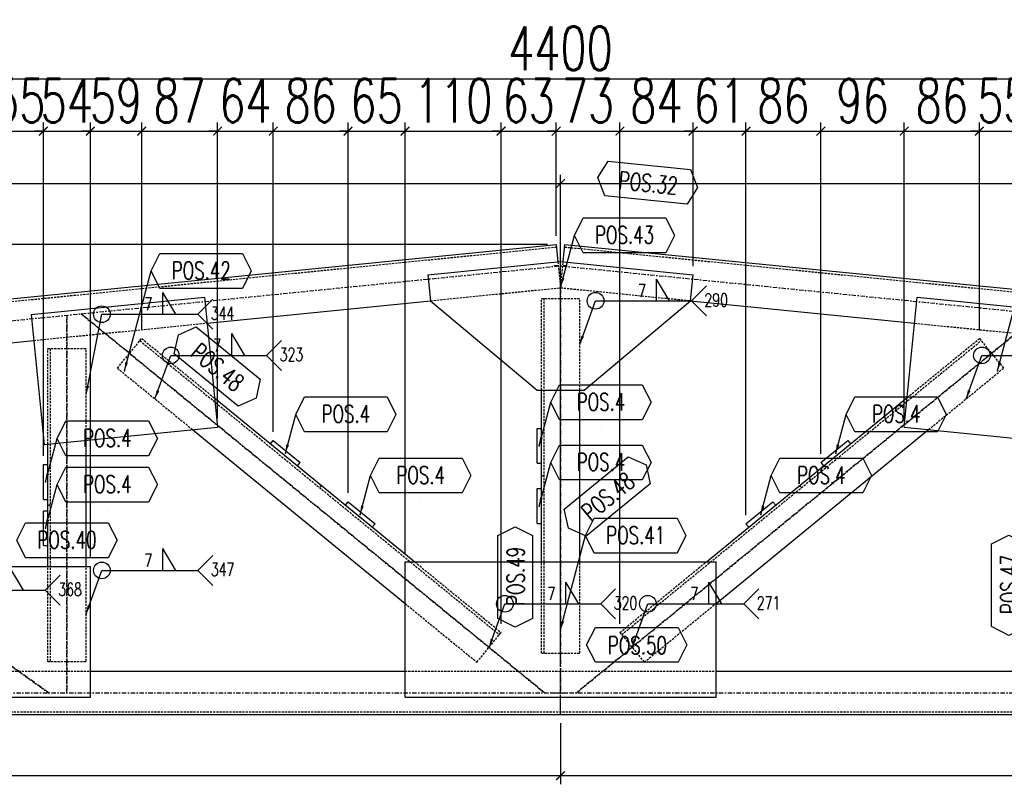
# Model space of a CAD drawing. Header units: feet. Extents: x -13577 to 173285, y -65833 to 34873.
# Tile 70 of 127: x 75746 to 76877, y -59777 to -58900. Entities that reach past the tile are written whole.
import ezdxf
from ezdxf.enums import TextEntityAlignment as Align

# ---------------------------------------------------------------- set-up
doc = ezdxf.new("R2010")
doc.units = ezdxf.units.FT
doc.header["$LTSCALE"] = 10
doc.header["$MEASUREMENT"] = 0
doc.linetypes.add('DASHDOT', pattern=[1, 0.5, -0.25, 0, -0.25])
doc.linetypes.add('HIDDEN', pattern=[0.375, 0.25, -0.125])
doc.layers.get('0').update_dxf_attribs({"linetype": 'CONTINUOUS'})
doc.layers.get('Defpoints').update_dxf_attribs({"linetype": 'CONTINUOUS'})
for name, color, linetype in [('A', 2, 'DASHDOT'), ('FORIR', 4, 'CONTINUOUS'), ('G', 3, 'CONTINUOUS'), ('POS_BOX', 6, 'CONTINUOUS'), ('POS_DES', 2, 'CONTINUOUS'), ('POS_MAT', 2, 'CONTINUOUS'), ('POS_NOT', 2, 'CONTINUOUS'), ('TR', 6, 'HIDDEN'), ('TXT1', 7, 'CONTINUOUS')]:
    doc.layers.add(name, color=color, linetype=linetype)
doc.styles.add('1', font='romans.shx', dxfattribs={"width": 0.7, "height": 50})
doc.styles.add('POS', font='ROMANS', dxfattribs={"width": 0.7})
doc.dimstyles.get("Standard").update_dxf_attribs({"dimtxt": 50, "dimasz": 1, "dimexe": 1, "dimexo": 1, "dimgap": 1, "dimtad": 1, "dimdec": 0, "dimdsep": 46, "dimtxsty": '1', "dimblk": 'ARCHTICK', "dimcen": 3, "dimclrd": 1, "dimclre": 1, "dimclrt": 3, "dimadec": 0, "dimazin": 0, "dimtfac": 1, "dimtdec": 0, "dimtix": 1, "dimtmove": 0, "dimatfit": 3, "dimfxl": 0, "dimtolj": 1, "dimarcsym": 0})

# ---------------------------------------------------------------- blocks, each defined once
blk = doc.blocks.new('3D2D_INFOWELD')
blk.add_point((0, 0))
at = {"layer": 'FORIR', "flags": 1}
blk.add_attdef('DATA', (7.6, -4.3), '', height=5.26, dxfattribs=at)
blk = doc.blocks.new('ALLAROUND')
blk.add_circle((0, 0), 0.956)
blk = doc.blocks.new('LINE_UNI_S_D')
blk.add_line((0, 0), (11, 0))
blk = doc.blocks.new('W01_UP_SIMPLE')
for q in [(8.46, 0), (6.96, 0)]:
    blk.add_line((6.96, 2.5), q)
at = {"style": '1', "width": 0.7}
blk.add_attdef('VAL2', text='', height=1.5, dxfattribs=at).set_placement((7, 3), align=Align.CENTER)
blk.add_attdef('VAL3', (9.47, 3), '', height=1.5, dxfattribs=at)
blk.add_attdef('VAL1', text='', height=1.5, dxfattribs=at).set_placement((5.78, 0.41), align=Align.RIGHT)
blk = doc.blocks.new('NOTE_S')
for q in [(12.72, 1.72), (12.72, -1.72)]:
    blk.add_line((11, 0), q)
at = {"style": '1', "width": 0.7}
for tag in ['VAL9', 'VAL10']:
    blk.add_attdef(tag, (12.5, -0.65), '', height=1.5, dxfattribs=at)
blk = doc.blocks.new('_ArchTick')
at = {"color": 0, "linetype": 'ByBlock', "const_width": 0.15}
blk.add_lwpolyline([(-0.5, -0.5), (0.5, 0.5)], dxfattribs=at)
blk = doc.blocks.new('P8_PRO')
at = {"layer": 'POS_BOX'}
blk.add_lwpolyline([(11.5, 0), (10.5, -2), (1, -2), (0, 0), (1, 2), (10.5, 2)], close=True, dxfattribs=at)
at = {"style": 'POS', "width": 0.7}
blk.add_attdef('POS_PEZ', text='', height=2, dxfattribs=at).set_placement((5.83, -1.05), align=Align.CENTER)
at = {"style": 'POS', "width": 0.7, "flags": 1}
for tag, p in [('QTA_PEZ', (1, -3.45)), ('MAR_PEZ', (1, -2.92)), ('SUN_LIS', (1, -4.58)), ('PUN_LIS', (1, -4.05)), ('COD_PEZ', (1, -5.68)), ('MCL_PEZ', (1, -5.14)), ('DIM_PRO', (1, -6.27))]:
    blk.add_attdef(tag, p, '', height=0.35, dxfattribs=at)
at = {"layer": 'POS_DES', "style": 'POS', "width": 0.7, "flags": 1}
for tag, p in [('NOM_PRO', (2.84, -2.9)), ('LUN_PRO', (2.82, -4.54))]:
    blk.add_attdef(tag, p, '', height=0.35, dxfattribs=at)
at = {"layer": 'POS_MAT', "style": 'POS', "width": 0.7, "flags": 1}
blk.add_attdef('MAT_PRO', (2.83, -3.44), '', height=0.35, dxfattribs=at)
at = {"layer": 'POS_NOT', "style": 'POS', "width": 0.7, "flags": 1}
blk.add_attdef('NOT_PEZ', (2.82, -4.01), '', height=0.35, dxfattribs=at)
blk = doc.blocks.new('P8_LAM')
blk.add_line((5.75, -3.08), (5.75, -3.08))
at = {"layer": 'POS_BOX'}
blk.add_lwpolyline([(11.5, 0), (10.5, -2), (1, -2), (0, 0), (1, 2), (10.5, 2)], close=True, dxfattribs=at)
at = {"style": 'POS', "width": 0.7}
blk.add_attdef('POS_PEZ', text='', height=2, dxfattribs=at).set_placement((5.75, -0.95), align=Align.CENTER)
at = {"style": 'POS', "width": 0.7, "flags": 1}
for tag, p in [('QTA_PEZ', (1, -3.69)), ('MAR_PEZ', (1, -3.15)), ('SUN_LIS', (1, -4.84)), ('PUN_LIS', (1, -4.3)), ('COD_PEZ', (1, -5.95)), ('MCL_PEZ', (1, -5.41)), ('DIM_PRO', (1, -6.59))]:
    blk.add_attdef(tag, p, '', height=0.35, dxfattribs=at)
at = {"layer": 'POS_DES', "style": 'POS', "width": 0.7, "flags": 1}
for tag, p in [('SPE_PRO', (3.38, -4.66)), ('LAR_PRO', (3.4, -4.12)), ('LUN_PRO', (3.37, -5.17))]:
    blk.add_attdef(tag, p, '', height=0.35, dxfattribs=at)
at = {"layer": 'POS_MAT', "style": 'POS', "width": 0.7, "flags": 1}
blk.add_attdef('MAT_PRO', text='', height=0.35, dxfattribs=at).set_placement((4.3, -3.18), align=Align.CENTER)
at = {"layer": 'POS_NOT', "style": 'POS', "width": 0.7, "flags": 1}
blk.add_attdef('NOT_PEZ', (3.41, -3.62), '', height=0.35, dxfattribs=at)
blk = doc.blocks.new('3D_INFOPOS')
blk.add_point((0, 0))
at = {"layer": 'FORIR', "flags": 1}
for tag, p in [('POS_PEZ', (7.6, -4.3)), ('MAT_PRO', (7.6, -11.9))]:
    blk.add_attdef(tag, p, '', height=5.26, dxfattribs=at)
blk = doc.blocks.new('*D326')
at = {"layer": 'Defpoints', "color": 0}
for p in [(74667.1, -59697), (76367.2, -59697), (76367.2, -59767)]:
    blk.add_point(p, dxfattribs=at)
at = {"layer": 'TXT1', "color": 1, "lineweight": -2, "transparency": 16777216}
for p, q in [((74667.1, -59707), (74667.1, -59777)), ((76367.2, -59707), (76367.2, -59777)), ((74667.1, -59767), (76367.2, -59767))]:
    blk.add_line(p, q, dxfattribs=at)
at = {"layer": 'TXT1', "color": 1, "lineweight": -2, "transparency": 16777216, "xscale": 10, "yscale": 10, "zscale": 10, "rotation": 180}
blk.add_blockref('_ArchTick', (74667.1, -59767), dxfattribs=at)
at = {"layer": 'TXT1', "color": 1, "lineweight": -2, "transparency": 16777216, "xscale": 10, "yscale": 10, "zscale": 10}
blk.add_blockref('_ArchTick', (76367.2, -59767), dxfattribs=at)
at = {"layer": 'TXT1', "color": 3, "transparency": 16777216, "insert": (75517.2, -59732), "char_height": 50, "attachment_point": 5, "style": '1'}
blk.add_mtext('\\A1;1700', dxfattribs=at)
blk = doc.blocks.new('*D327')
at = {"layer": 'Defpoints', "color": 0}
for p in [(76367.2, -59697), (78067.1, -59697), (78067.1, -59767)]:
    blk.add_point(p, dxfattribs=at)
at = {"layer": 'TXT1', "color": 1, "lineweight": -2, "transparency": 16777216}
for p, q in [((76367.2, -59707), (76367.2, -59777)), ((78067.1, -59707), (78067.1, -59777)), ((76367.2, -59767), (78067.1, -59767))]:
    blk.add_line(p, q, dxfattribs=at)
at = {"layer": 'TXT1', "color": 1, "lineweight": -2, "transparency": 16777216, "xscale": 10, "yscale": 10, "zscale": 10, "rotation": 180}
blk.add_blockref('_ArchTick', (76367.2, -59767), dxfattribs=at)
at = {"layer": 'TXT1', "color": 1, "lineweight": -2, "transparency": 16777216, "xscale": 10, "yscale": 10, "zscale": 10}
blk.add_blockref('_ArchTick', (78067.1, -59767), dxfattribs=at)
at = {"layer": 'TXT1', "color": 3, "transparency": 16777216, "insert": (77217.2, -59732), "char_height": 50, "attachment_point": 5, "style": '1'}
blk.add_mtext('\\A1;1700', dxfattribs=at)
blk = doc.blocks.new('*D329')
at = {"layer": 'Defpoints', "color": 0}
for p in [(76367.2, -59087.5), (74167.1, -59477), (76367.2, -59647)]:
    blk.add_point(p, dxfattribs=at)
at = {"layer": 'TXT1', "color": 1, "lineweight": -2, "transparency": 16777216}
for p, q in [((74167.1, -59467), (74167.1, -59077.5)), ((76367.2, -59637), (76367.2, -59077.5)), ((74167.1, -59087.5), (76367.2, -59087.5))]:
    blk.add_line(p, q, dxfattribs=at)
at = {"layer": 'TXT1', "color": 1, "lineweight": -2, "transparency": 16777216, "xscale": 10, "yscale": 10, "zscale": 10, "rotation": 180}
blk.add_blockref('_ArchTick', (74167.1, -59087.5), dxfattribs=at)
at = {"layer": 'TXT1', "color": 1, "lineweight": -2, "transparency": 16777216, "xscale": 10, "yscale": 10, "zscale": 10}
blk.add_blockref('_ArchTick', (76367.2, -59087.5), dxfattribs=at)
at = {"layer": 'TXT1', "color": 3, "transparency": 16777216, "insert": (75267.2, -59052.5), "char_height": 50, "attachment_point": 5, "style": '1'}
blk.add_mtext('\\A1;2200', dxfattribs=at)
blk = doc.blocks.new('*D330')
at = {"layer": 'Defpoints', "color": 0}
for p in [(78067.3, -59087.5), (76367.2, -59647), (78067.3, -59647)]:
    blk.add_point(p, dxfattribs=at)
at = {"layer": 'TXT1', "color": 1, "lineweight": -2, "transparency": 16777216}
for p, q in [((76367.2, -59637), (76367.2, -59077.5)), ((78067.3, -59637), (78067.3, -59077.5)), ((76367.2, -59087.5), (78067.3, -59087.5))]:
    blk.add_line(p, q, dxfattribs=at)
at = {"layer": 'TXT1', "color": 1, "lineweight": -2, "transparency": 16777216, "xscale": 10, "yscale": 10, "zscale": 10, "rotation": 180}
blk.add_blockref('_ArchTick', (76367.2, -59087.5), dxfattribs=at)
at = {"layer": 'TXT1', "color": 1, "lineweight": -2, "transparency": 16777216, "xscale": 10, "yscale": 10, "zscale": 10}
blk.add_blockref('_ArchTick', (78067.3, -59087.5), dxfattribs=at)
at = {"layer": 'TXT1', "color": 3, "transparency": 16777216, "insert": (77217.3, -59052.5), "char_height": 50, "attachment_point": 5, "style": '1'}
blk.add_mtext('\\A1;1700', dxfattribs=at)
blk = doc.blocks.new('*D350')
at = {"layer": 'Defpoints', "color": 0}
for p in [(75773.5, -59027.5), (75773.5, -59410.1), (75718.1, -59600.8)]:
    blk.add_point(p, dxfattribs=at)
at = {"layer": 'TXT1', "color": 1, "lineweight": -2, "transparency": 16777216}
for p, q in [((75718.1, -59590.8), (75718.1, -59017.5)), ((75773.5, -59400.1), (75773.5, -59017.5)), ((75718.1, -59027.5), (75708.1, -59027.5)), ((75718.1, -59027.5), (75773.5, -59027.5)), ((75773.5, -59027.5), (75783.5, -59027.5))]:
    blk.add_line(p, q, dxfattribs=at)
at = {"layer": 'TXT1', "color": 1, "lineweight": -2, "transparency": 16777216, "xscale": 10, "yscale": 10, "zscale": 10}
blk.add_blockref('_ArchTick', (75718.1, -59027.5), dxfattribs=at)
at = {"layer": 'TXT1', "color": 1, "lineweight": -2, "transparency": 16777216, "xscale": 10, "yscale": 10, "zscale": 10, "rotation": 180}
blk.add_blockref('_ArchTick', (75773.5, -59027.5), dxfattribs=at)
at = {"layer": 'TXT1', "color": 3, "transparency": 16777216, "insert": (75745.8, -58992.5), "char_height": 50, "attachment_point": 5, "style": '1'}
blk.add_mtext('\\A1;55', dxfattribs=at)
blk = doc.blocks.new('*D351')
at = {"layer": 'Defpoints', "color": 0}
for p in [(75827.5, -59027.5), (75773.5, -59410.1), (75827.5, -59527)]:
    blk.add_point(p, dxfattribs=at)
at = {"layer": 'TXT1', "color": 1, "lineweight": -2, "transparency": 16777216}
for p, q in [((75773.5, -59400.1), (75773.5, -59017.5)), ((75827.5, -59517), (75827.5, -59017.5)), ((75773.5, -59027.5), (75763.5, -59027.5)), ((75773.5, -59027.5), (75827.5, -59027.5)), ((75827.5, -59027.5), (75837.5, -59027.5))]:
    blk.add_line(p, q, dxfattribs=at)
at = {"layer": 'TXT1', "color": 1, "lineweight": -2, "transparency": 16777216, "xscale": 10, "yscale": 10, "zscale": 10}
blk.add_blockref('_ArchTick', (75773.5, -59027.5), dxfattribs=at)
at = {"layer": 'TXT1', "color": 1, "lineweight": -2, "transparency": 16777216, "xscale": 10, "yscale": 10, "zscale": 10, "rotation": 180}
blk.add_blockref('_ArchTick', (75827.5, -59027.5), dxfattribs=at)
at = {"layer": 'TXT1', "color": 3, "transparency": 16777216, "insert": (75800.5, -58992.5), "char_height": 50, "attachment_point": 5, "style": '1'}
blk.add_mtext('\\A1;54', dxfattribs=at)
blk = doc.blocks.new('*D352')
at = {"layer": 'Defpoints', "color": 0}
for p in [(75886.4, -59027.5), (75886.4, -59265.5), (75827.5, -59527)]:
    blk.add_point(p, dxfattribs=at)
at = {"layer": 'TXT1', "color": 1, "lineweight": -2, "transparency": 16777216}
for p, q in [((75827.5, -59517), (75827.5, -59017.5)), ((75886.4, -59255.5), (75886.4, -59017.5)), ((75827.5, -59027.5), (75817.5, -59027.5)), ((75827.5, -59027.5), (75886.4, -59027.5)), ((75886.4, -59027.5), (75896.4, -59027.5))]:
    blk.add_line(p, q, dxfattribs=at)
at = {"layer": 'TXT1', "color": 1, "lineweight": -2, "transparency": 16777216, "xscale": 10, "yscale": 10, "zscale": 10}
blk.add_blockref('_ArchTick', (75827.5, -59027.5), dxfattribs=at)
at = {"layer": 'TXT1', "color": 1, "lineweight": -2, "transparency": 16777216, "xscale": 10, "yscale": 10, "zscale": 10, "rotation": 180}
blk.add_blockref('_ArchTick', (75886.4, -59027.5), dxfattribs=at)
at = {"layer": 'TXT1', "color": 3, "transparency": 16777216, "insert": (75856.9, -58992.5), "char_height": 50, "attachment_point": 5, "style": '1'}
blk.add_mtext('\\A1;59', dxfattribs=at)
blk = doc.blocks.new('*D353')
at = {"layer": 'Defpoints', "color": 0}
for p in [(75973.5, -59027.5), (75886.4, -59265.5), (75973.5, -59367.2)]:
    blk.add_point(p, dxfattribs=at)
at = {"layer": 'TXT1', "color": 1, "lineweight": -2, "transparency": 16777216}
for p, q in [((75886.4, -59255.5), (75886.4, -59017.5)), ((75973.5, -59357.2), (75973.5, -59017.5)), ((75886.4, -59027.5), (75973.5, -59027.5))]:
    blk.add_line(p, q, dxfattribs=at)
at = {"layer": 'TXT1', "color": 1, "lineweight": -2, "transparency": 16777216, "xscale": 10, "yscale": 10, "zscale": 10, "rotation": 180}
blk.add_blockref('_ArchTick', (75886.4, -59027.5), dxfattribs=at)
at = {"layer": 'TXT1', "color": 1, "lineweight": -2, "transparency": 16777216, "xscale": 10, "yscale": 10, "zscale": 10}
blk.add_blockref('_ArchTick', (75973.5, -59027.5), dxfattribs=at)
at = {"layer": 'TXT1', "color": 3, "transparency": 16777216, "insert": (75929.9, -58992.5), "char_height": 50, "attachment_point": 5, "style": '1'}
blk.add_mtext('\\A1;87', dxfattribs=at)
blk = doc.blocks.new('*D354')
at = {"layer": 'Defpoints', "color": 0}
for p in [(76037.4, -59027.5), (75973.5, -59367.2), (76037.4, -59382.5)]:
    blk.add_point(p, dxfattribs=at)
at = {"layer": 'TXT1', "color": 1, "lineweight": -2, "transparency": 16777216}
for p, q in [((75973.5, -59357.2), (75973.5, -59017.5)), ((76037.4, -59372.5), (76037.4, -59017.5)), ((75973.5, -59027.5), (75963.5, -59027.5)), ((75973.5, -59027.5), (76037.4, -59027.5)), ((76037.4, -59027.5), (76047.4, -59027.5))]:
    blk.add_line(p, q, dxfattribs=at)
at = {"layer": 'TXT1', "color": 1, "lineweight": -2, "transparency": 16777216, "xscale": 10, "yscale": 10, "zscale": 10}
blk.add_blockref('_ArchTick', (75973.5, -59027.5), dxfattribs=at)
at = {"layer": 'TXT1', "color": 1, "lineweight": -2, "transparency": 16777216, "xscale": 10, "yscale": 10, "zscale": 10, "rotation": 180}
blk.add_blockref('_ArchTick', (76037.4, -59027.5), dxfattribs=at)
at = {"layer": 'TXT1', "color": 3, "transparency": 16777216, "insert": (76005.4, -58992.5), "char_height": 50, "attachment_point": 5, "style": '1'}
blk.add_mtext('\\A1;64', dxfattribs=at)
blk = doc.blocks.new('*D355')
at = {"layer": 'Defpoints', "color": 0}
for p in [(76123.3, -59027.5), (76037.4, -59382.5), (76123.3, -59452.7)]:
    blk.add_point(p, dxfattribs=at)
at = {"layer": 'TXT1', "color": 1, "lineweight": -2, "transparency": 16777216}
for p, q in [((76037.4, -59372.5), (76037.4, -59017.5)), ((76123.3, -59442.7), (76123.3, -59017.5)), ((76037.4, -59027.5), (76123.3, -59027.5))]:
    blk.add_line(p, q, dxfattribs=at)
at = {"layer": 'TXT1', "color": 1, "lineweight": -2, "transparency": 16777216, "xscale": 10, "yscale": 10, "zscale": 10, "rotation": 180}
blk.add_blockref('_ArchTick', (76037.4, -59027.5), dxfattribs=at)
at = {"layer": 'TXT1', "color": 1, "lineweight": -2, "transparency": 16777216, "xscale": 10, "yscale": 10, "zscale": 10}
blk.add_blockref('_ArchTick', (76123.3, -59027.5), dxfattribs=at)
at = {"layer": 'TXT1', "color": 3, "transparency": 16777216, "insert": (76080.4, -58992.5), "char_height": 50, "attachment_point": 5, "style": '1'}
blk.add_mtext('\\A1;86', dxfattribs=at)
blk = doc.blocks.new('*D356')
at = {"layer": 'Defpoints', "color": 0}
for p in [(76188.7, -59027.5), (76123.3, -59452.7), (76188.7, -59521.7)]:
    blk.add_point(p, dxfattribs=at)
at = {"layer": 'TXT1', "color": 1, "lineweight": -2, "transparency": 16777216}
for p, q in [((76123.3, -59442.7), (76123.3, -59017.5)), ((76188.7, -59511.7), (76188.7, -59017.5)), ((76123.3, -59027.5), (76113.3, -59027.5)), ((76123.3, -59027.5), (76188.7, -59027.5)), ((76188.7, -59027.5), (76198.7, -59027.5))]:
    blk.add_line(p, q, dxfattribs=at)
at = {"layer": 'TXT1', "color": 1, "lineweight": -2, "transparency": 16777216, "xscale": 10, "yscale": 10, "zscale": 10}
blk.add_blockref('_ArchTick', (76123.3, -59027.5), dxfattribs=at)
at = {"layer": 'TXT1', "color": 1, "lineweight": -2, "transparency": 16777216, "xscale": 10, "yscale": 10, "zscale": 10, "rotation": 180}
blk.add_blockref('_ArchTick', (76188.7, -59027.5), dxfattribs=at)
at = {"layer": 'TXT1', "color": 3, "transparency": 16777216, "insert": (76156, -58992.5), "char_height": 50, "attachment_point": 5, "style": '1'}
blk.add_mtext('\\A1;65', dxfattribs=at)
blk = doc.blocks.new('*D357')
at = {"layer": 'Defpoints', "color": 0}
for p in [(76299, -59027.5), (76188.7, -59521.7), (76299, -59602.8)]:
    blk.add_point(p, dxfattribs=at)
at = {"layer": 'TXT1', "color": 1, "lineweight": -2, "transparency": 16777216}
for p, q in [((76188.7, -59511.7), (76188.7, -59017.5)), ((76299, -59592.8), (76299, -59017.5)), ((76188.7, -59027.5), (76299, -59027.5))]:
    blk.add_line(p, q, dxfattribs=at)
at = {"layer": 'TXT1', "color": 1, "lineweight": -2, "transparency": 16777216, "xscale": 10, "yscale": 10, "zscale": 10, "rotation": 180}
blk.add_blockref('_ArchTick', (76188.7, -59027.5), dxfattribs=at)
at = {"layer": 'TXT1', "color": 1, "lineweight": -2, "transparency": 16777216, "xscale": 10, "yscale": 10, "zscale": 10}
blk.add_blockref('_ArchTick', (76299, -59027.5), dxfattribs=at)
at = {"layer": 'TXT1', "color": 3, "transparency": 16777216, "insert": (76243.9, -58992.5), "char_height": 50, "attachment_point": 5, "style": '1'}
blk.add_mtext('\\A1;110', dxfattribs=at)
blk = doc.blocks.new('*D358')
at = {"layer": 'Defpoints', "color": 0}
for p in [(76362.2, -59027.5), (76362.2, -59157.5), (76299, -59602.8)]:
    blk.add_point(p, dxfattribs=at)
at = {"layer": 'TXT1', "color": 1, "lineweight": -2, "transparency": 16777216}
for p, q in [((76299, -59592.8), (76299, -59017.5)), ((76362.2, -59147.5), (76362.2, -59017.5)), ((76299, -59027.5), (76289, -59027.5)), ((76299, -59027.5), (76362.2, -59027.5)), ((76362.2, -59027.5), (76372.2, -59027.5))]:
    blk.add_line(p, q, dxfattribs=at)
at = {"layer": 'TXT1', "color": 1, "lineweight": -2, "transparency": 16777216, "xscale": 10, "yscale": 10, "zscale": 10}
blk.add_blockref('_ArchTick', (76299, -59027.5), dxfattribs=at)
at = {"layer": 'TXT1', "color": 1, "lineweight": -2, "transparency": 16777216, "xscale": 10, "yscale": 10, "zscale": 10, "rotation": 180}
blk.add_blockref('_ArchTick', (76362.2, -59027.5), dxfattribs=at)
at = {"layer": 'TXT1', "color": 3, "transparency": 16777216, "insert": (76330.6, -58992.5), "char_height": 50, "attachment_point": 5, "style": '1'}
blk.add_mtext('\\A1;63', dxfattribs=at)
blk = doc.blocks.new('*D359')
at = {"layer": 'Defpoints', "color": 0}
for p in [(76435.4, -59027.5), (76362.2, -59157.5), (76435.4, -59602.8)]:
    blk.add_point(p, dxfattribs=at)
at = {"layer": 'TXT1', "color": 1, "lineweight": -2, "transparency": 16777216}
for p, q in [((76362.2, -59147.5), (76362.2, -59017.5)), ((76435.4, -59592.8), (76435.4, -59017.5)), ((76362.2, -59027.5), (76352.2, -59027.5)), ((76362.2, -59027.5), (76435.4, -59027.5)), ((76435.4, -59027.5), (76445.4, -59027.5))]:
    blk.add_line(p, q, dxfattribs=at)
at = {"layer": 'TXT1', "color": 1, "lineweight": -2, "transparency": 16777216, "xscale": 10, "yscale": 10, "zscale": 10}
blk.add_blockref('_ArchTick', (76362.2, -59027.5), dxfattribs=at)
at = {"layer": 'TXT1', "color": 1, "lineweight": -2, "transparency": 16777216, "xscale": 10, "yscale": 10, "zscale": 10, "rotation": 180}
blk.add_blockref('_ArchTick', (76435.4, -59027.5), dxfattribs=at)
at = {"layer": 'TXT1', "color": 3, "transparency": 16777216, "insert": (76398.8, -58992.5), "char_height": 50, "attachment_point": 5, "style": '1'}
blk.add_mtext('\\A1;73', dxfattribs=at)
blk = doc.blocks.new('*D360')
at = {"layer": 'Defpoints', "color": 0}
for p in [(76519.4, -59027.5), (76519.4, -59192.3), (76435.4, -59602.8)]:
    blk.add_point(p, dxfattribs=at)
at = {"layer": 'TXT1', "color": 1, "lineweight": -2, "transparency": 16777216}
for p, q in [((76435.4, -59592.8), (76435.4, -59017.5)), ((76519.4, -59182.3), (76519.4, -59017.5)), ((76435.4, -59027.5), (76519.4, -59027.5))]:
    blk.add_line(p, q, dxfattribs=at)
at = {"layer": 'TXT1', "color": 1, "lineweight": -2, "transparency": 16777216, "xscale": 10, "yscale": 10, "zscale": 10, "rotation": 180}
blk.add_blockref('_ArchTick', (76435.4, -59027.5), dxfattribs=at)
at = {"layer": 'TXT1', "color": 1, "lineweight": -2, "transparency": 16777216, "xscale": 10, "yscale": 10, "zscale": 10}
blk.add_blockref('_ArchTick', (76519.4, -59027.5), dxfattribs=at)
at = {"layer": 'TXT1', "color": 3, "transparency": 16777216, "insert": (76477.4, -58992.5), "char_height": 50, "attachment_point": 5, "style": '1'}
blk.add_mtext('\\A1;84', dxfattribs=at)
blk = doc.blocks.new('*D361')
at = {"layer": 'Defpoints', "color": 0}
for p in [(76580.1, -59027.5), (76519.4, -59192.3), (76580.1, -59478.1)]:
    blk.add_point(p, dxfattribs=at)
at = {"layer": 'TXT1', "color": 1, "lineweight": -2, "transparency": 16777216}
for p, q in [((76519.4, -59182.3), (76519.4, -59017.5)), ((76580.1, -59468.1), (76580.1, -59017.5)), ((76519.4, -59027.5), (76509.4, -59027.5)), ((76519.4, -59027.5), (76580.1, -59027.5)), ((76580.1, -59027.5), (76590.1, -59027.5))]:
    blk.add_line(p, q, dxfattribs=at)
at = {"layer": 'TXT1', "color": 1, "lineweight": -2, "transparency": 16777216, "xscale": 10, "yscale": 10, "zscale": 10}
blk.add_blockref('_ArchTick', (76519.4, -59027.5), dxfattribs=at)
at = {"layer": 'TXT1', "color": 1, "lineweight": -2, "transparency": 16777216, "xscale": 10, "yscale": 10, "zscale": 10, "rotation": 180}
blk.add_blockref('_ArchTick', (76580.1, -59027.5), dxfattribs=at)
at = {"layer": 'TXT1', "color": 3, "transparency": 16777216, "insert": (76549.8, -58992.5), "char_height": 50, "attachment_point": 5, "style": '1'}
blk.add_mtext('\\A1;61', dxfattribs=at)
blk = doc.blocks.new('*D362')
at = {"layer": 'Defpoints', "color": 0}
for p in [(76666, -59027.5), (76666, -59407.8), (76580.1, -59478.1)]:
    blk.add_point(p, dxfattribs=at)
at = {"layer": 'TXT1', "color": 1, "lineweight": -2, "transparency": 16777216}
for p, q in [((76580.1, -59468.1), (76580.1, -59017.5)), ((76666, -59397.8), (76666, -59017.5)), ((76580.1, -59027.5), (76666, -59027.5))]:
    blk.add_line(p, q, dxfattribs=at)
at = {"layer": 'TXT1', "color": 1, "lineweight": -2, "transparency": 16777216, "xscale": 10, "yscale": 10, "zscale": 10, "rotation": 180}
blk.add_blockref('_ArchTick', (76580.1, -59027.5), dxfattribs=at)
at = {"layer": 'TXT1', "color": 1, "lineweight": -2, "transparency": 16777216, "xscale": 10, "yscale": 10, "zscale": 10}
blk.add_blockref('_ArchTick', (76666, -59027.5), dxfattribs=at)
at = {"layer": 'TXT1', "color": 3, "transparency": 16777216, "insert": (76623.1, -58992.5), "char_height": 50, "attachment_point": 5, "style": '1'}
blk.add_mtext('\\A1;86', dxfattribs=at)
blk = doc.blocks.new('*D363')
at = {"layer": 'Defpoints', "color": 0}
for p in [(76761.7, -59027.5), (76761.7, -59367.3), (76666, -59407.8)]:
    blk.add_point(p, dxfattribs=at)
at = {"layer": 'TXT1', "color": 1, "lineweight": -2, "transparency": 16777216}
for p, q in [((76666, -59397.8), (76666, -59017.5)), ((76761.7, -59357.3), (76761.7, -59017.5)), ((76666, -59027.5), (76761.7, -59027.5))]:
    blk.add_line(p, q, dxfattribs=at)
at = {"layer": 'TXT1', "color": 1, "lineweight": -2, "transparency": 16777216, "xscale": 10, "yscale": 10, "zscale": 10, "rotation": 180}
blk.add_blockref('_ArchTick', (76666, -59027.5), dxfattribs=at)
at = {"layer": 'TXT1', "color": 1, "lineweight": -2, "transparency": 16777216, "xscale": 10, "yscale": 10, "zscale": 10}
blk.add_blockref('_ArchTick', (76761.7, -59027.5), dxfattribs=at)
at = {"layer": 'TXT1', "color": 3, "transparency": 16777216, "insert": (76713.9, -58992.5), "char_height": 50, "attachment_point": 5, "style": '1'}
blk.add_mtext('\\A1;96', dxfattribs=at)
blk = doc.blocks.new('*D364')
at = {"layer": 'Defpoints', "color": 0}
for p in [(76848, -59027.5), (76848, -59265.5), (76761.7, -59367.3)]:
    blk.add_point(p, dxfattribs=at)
at = {"layer": 'TXT1', "color": 1, "lineweight": -2, "transparency": 16777216}
for p, q in [((76761.7, -59357.3), (76761.7, -59017.5)), ((76848, -59255.5), (76848, -59017.5)), ((76761.7, -59027.5), (76848, -59027.5))]:
    blk.add_line(p, q, dxfattribs=at)
at = {"layer": 'TXT1', "color": 1, "lineweight": -2, "transparency": 16777216, "xscale": 10, "yscale": 10, "zscale": 10, "rotation": 180}
blk.add_blockref('_ArchTick', (76761.7, -59027.5), dxfattribs=at)
at = {"layer": 'TXT1', "color": 1, "lineweight": -2, "transparency": 16777216, "xscale": 10, "yscale": 10, "zscale": 10}
blk.add_blockref('_ArchTick', (76848, -59027.5), dxfattribs=at)
at = {"layer": 'TXT1', "color": 3, "transparency": 16777216, "insert": (76804.9, -58992.5), "char_height": 50, "attachment_point": 5, "style": '1'}
blk.add_mtext('\\A1;86', dxfattribs=at)
blk = doc.blocks.new('*D365')
at = {"layer": 'Defpoints', "color": 0}
for p in [(76903.2, -59027.5), (76848, -59265.5), (76903.2, -59527)]:
    blk.add_point(p, dxfattribs=at)
at = {"layer": 'TXT1', "color": 1, "lineweight": -2, "transparency": 16777216}
for p, q in [((76848, -59255.5), (76848, -59017.5)), ((76903.2, -59517), (76903.2, -59017.5)), ((76848, -59027.5), (76838, -59027.5)), ((76848, -59027.5), (76903.2, -59027.5)), ((76903.2, -59027.5), (76913.2, -59027.5))]:
    blk.add_line(p, q, dxfattribs=at)
at = {"layer": 'TXT1', "color": 1, "lineweight": -2, "transparency": 16777216, "xscale": 10, "yscale": 10, "zscale": 10}
blk.add_blockref('_ArchTick', (76848, -59027.5), dxfattribs=at)
at = {"layer": 'TXT1', "color": 1, "lineweight": -2, "transparency": 16777216, "xscale": 10, "yscale": 10, "zscale": 10, "rotation": 180}
blk.add_blockref('_ArchTick', (76903.2, -59027.5), dxfattribs=at)
at = {"layer": 'TXT1', "color": 3, "transparency": 16777216, "insert": (76875.6, -58992.5), "char_height": 50, "attachment_point": 5, "style": '1'}
blk.add_mtext('\\A1;55', dxfattribs=at)
blk = doc.blocks.new('*D386')
at = {"layer": 'Defpoints', "color": 0}
for p in [(78567.1, -58967.5), (74167.1, -59477), (78567.1, -59477)]:
    blk.add_point(p, dxfattribs=at)
at = {"layer": 'TXT1', "color": 1, "lineweight": -2, "transparency": 16777216}
for p, q in [((74167.1, -59467), (74167.1, -58957.5)), ((74167.1, -58967.5), (78567.1, -58967.5)), ((78567.1, -59467), (78567.1, -58957.5))]:
    blk.add_line(p, q, dxfattribs=at)
at = {"layer": 'TXT1', "color": 1, "lineweight": -2, "transparency": 16777216, "xscale": 10, "yscale": 10, "zscale": 10, "rotation": 180}
blk.add_blockref('_ArchTick', (74167.1, -58967.5), dxfattribs=at)
at = {"layer": 'TXT1', "color": 1, "lineweight": -2, "transparency": 16777216, "xscale": 10, "yscale": 10, "zscale": 10}
blk.add_blockref('_ArchTick', (78567.1, -58967.5), dxfattribs=at)
at = {"layer": 'TXT1', "color": 3, "transparency": 16777216, "insert": (76367.1, -58932.5), "char_height": 50, "attachment_point": 5, "style": '1'}
blk.add_mtext('\\A1;4400', dxfattribs=at)
blk = doc.blocks.new('*D387')
at = {"layer": 'Defpoints', "color": 0}
for p in [(76362.2, -59157.5), (74097.1, -59697), (74667.1, -59697)]:
    blk.add_point(p, dxfattribs=at)
at = {"layer": 'TXT1', "color": 1, "lineweight": -2, "transparency": 16777216}
for p, q in [((76352.2, -59157.5), (74087.1, -59157.5)), ((74097.1, -59157.5), (74097.1, -59697)), ((74657.1, -59697), (74087.1, -59697))]:
    blk.add_line(p, q, dxfattribs=at)
at = {"layer": 'TXT1', "color": 1, "lineweight": -2, "transparency": 16777216, "xscale": 10, "yscale": 10, "zscale": 10}
for p, rotation in [((74097.1, -59157.5), 90), ((74097.1, -59697), 270)]:
    blk.add_blockref('_ArchTick', p, dxfattribs=dict(at, rotation=rotation))
at = {"layer": 'TXT1', "color": 3, "transparency": 16777216, "insert": (74062.1, -59427.2), "char_height": 50, "attachment_point": 5, "rotation": 90, "style": '1'}
blk.add_mtext('\\A1;540', dxfattribs=at)

msp = doc.modelspace()

# ---------------------------------------------------------------- linework, layer by layer
at = {"layer": 'A'}
for p, q in [((74692.1, -59349.6), (76374.7, -59181.3)), ((76359.7, -59181.3), (78042.1, -59349.6)), ((76367.2, -59672), (76367.2, -59209.7)), ((76367.2, -59209.7), (76367.2, -59672)), ((75800.5, -59238.7), (75800.5, -59672)), ((75800.5, -59672), (75800.5, -59238.7)), ((76348.9, -59672), (75816.9, -59237.1)), ((75816.9, -59237.1), (76348.9, -59672)), ((76917.5, -59237.1), (76385.5, -59672)), ((76385.5, -59672), (76917.5, -59237.1)), ((75779.6, -59672), (75252.2, -59293.6)), ((75252.2, -59293.6), (75779.6, -59672)), ((74692.1, -59672), (76377.2, -59672)), ((76357.2, -59672), (78042.1, -59672))]:
    msp.add_line(p, q, dxfattribs=at)
at = {"layer": 'G'}
for p, q in [((74667.1, -59327), (76362.2, -59157.5)), ((76362.2, -59157.5), (76364.2, -59177.4)), ((76370.2, -59177.4), (76372.2, -59157.5)), ((76372.2, -59157.5), (78068.3, -59327.1)), ((76215, -59192.3), (76367.2, -59177.1)), ((76367.2, -59177.1), (76519.4, -59192.3)), ((76215, -59192.3), (76217.9, -59222.1)), ((76516.5, -59222.1), (76519.4, -59192.3)), ((75759.6, -59237.8), (75958.6, -59217.9)), ((75958.6, -59217.9), (75973.5, -59367.2)), ((75961.5, -59247.8), (76217.9, -59222.1)), ((76217.9, -59222.1), (76340.2, -59324.7)), ((76394.2, -59324.7), (76516.5, -59222.1)), ((76516.5, -59222.1), (76773.7, -59247.9)), ((76761.7, -59367.3), (76776.7, -59218)), ((76776.7, -59218), (76975.7, -59237.9)), ((75759.6, -59237.8), (75774.5, -59387.1)), ((75409.8, -59302.9), (75762.5, -59267.7)), ((76340.2, -59324.7), (76394.2, -59324.7)), ((76345.2, -59521.7), (76345.2, -59324.7)), ((76389.2, -59521.7), (76389.2, -59324.7)), ((75970.2, -59334), (76199.8, -59521.7)), ((76534.6, -59521.7), (76765.1, -59333.2)), ((75774.5, -59387.1), (75973.5, -59367.2)), ((75944.8, -59370), (76188.7, -59569.5)), ((76340.2, -59408.7), (76340.2, -59368.7)), ((76340.2, -59368.7), (76345.2, -59368.7)), ((76545.7, -59569.5), (76789.6, -59370)), ((76761.7, -59367.3), (76960.8, -59387.2)), ((75822.5, -59527), (75822.5, -59382.3)), ((76034.2, -59386.4), (76037.4, -59382.5)), ((76037.4, -59382.5), (76068.4, -59407.8)), ((76666, -59407.8), (76697, -59382.5)), ((76697, -59382.5), (76700.2, -59386.4)), ((75778.5, -59527), (75778.5, -59386.7)), ((76065.2, -59411.7), (76068.4, -59407.8)), ((76340.2, -59408.7), (76345.2, -59408.7)), ((76666, -59407.8), (76669.2, -59411.7)), ((75773.5, -59450.1), (75773.5, -59410.1)), ((75773.5, -59410.1), (75778.5, -59410.1)), ((76340.2, -59437.7), (76345.2, -59437.7)), ((76340.2, -59477.7), (76340.2, -59437.7)), ((75773.5, -59450.1), (75778.5, -59450.1)), ((76120.2, -59456.6), (76123.3, -59452.7)), ((76123.3, -59452.7), (76154.3, -59478.1)), ((76580.1, -59478.1), (76611.1, -59452.7)), ((76611.1, -59452.7), (76614.2, -59456.6)), ((75773.5, -59463.1), (75778.5, -59463.1)), ((75773.5, -59503.1), (75773.5, -59463.1)), ((76151.1, -59481.9), (76154.3, -59478.1)), ((76340.2, -59477.7), (76345.2, -59477.7)), ((76580.1, -59478.1), (76583.3, -59481.9)), ((75773.5, -59503.1), (75778.5, -59503.1)), ((76188.7, -59521.7), (76545.7, -59521.7)), ((76188.7, -59677), (76188.7, -59521.7)), ((76545.7, -59677), (76545.7, -59521.7)), ((75602.5, -59527), (75827.5, -59527)), ((75827.5, -59677), (75827.5, -59527)), ((75827.5, -59647), (76188.7, -59647)), ((76545.7, -59647), (76903.2, -59647)), ((75602.5, -59677), (75827.5, -59677)), ((76188.7, -59677), (76545.7, -59677)), ((76367.2, -59697), (76367.2, -59677)), ((74667.1, -59697), (78567.1, -59697))]:
    msp.add_line(p, q, dxfattribs=at)
at = {"layer": 'TR'}
for p, q in [((74666.4, -59330.1), (76362.5, -59160.5)), ((76371.9, -59160.5), (78068, -59330.1)), ((76364.2, -59177.4), (76367.2, -59207.2)), ((76367.2, -59207.2), (76370.2, -59177.4)), ((76217.9, -59222.1), (76367.2, -59207.2)), ((76367.2, -59207.2), (76516.5, -59222.1)), ((76367.2, -59207.2), (76367.2, -59207.2)), ((76217.9, -59222.1), (76217.9, -59222.1)), ((76345.2, -59219.7), (76389.2, -59219.7)), ((76345.2, -59324.7), (76345.2, -59219.7)), ((76348.4, -59626.7), (76348.4, -59219.7)), ((76389.2, -59324.7), (76389.2, -59219.7)), ((76516.5, -59222.1), (76516.5, -59222.1)), ((75762.5, -59267.7), (75961.5, -59247.8)), ((76773.7, -59247.9), (76972.7, -59267.8)), ((75858.5, -59299.5), (75886.4, -59265.5)), ((75884.3, -59267.9), (75886.4, -59265.5)), ((75884.3, -59267.9), (76297, -59605.3)), ((75886.4, -59265.5), (75970.2, -59334)), ((76437.4, -59605.3), (76850.1, -59267.9)), ((76765.1, -59333.2), (76848, -59265.5)), ((76848, -59265.5), (76875.9, -59299.5)), ((75778.5, -59386.7), (75778.5, -59277.1)), ((75778.5, -59277.1), (75822.5, -59277.1)), ((75781.7, -59636.1), (75781.7, -59277.1)), ((75822.5, -59382.3), (75822.5, -59277.1)), ((75858.5, -59299.5), (75944.8, -59370)), ((76789.6, -59370), (76875.9, -59299.5)), ((76199.8, -59521.7), (76299, -59602.8)), ((76345.2, -59626.7), (76345.2, -59521.7)), ((76389.2, -59626.7), (76389.2, -59521.7)), ((76435.4, -59602.8), (76534.6, -59521.7)), ((75778.5, -59636.1), (75778.5, -59527)), ((75822.5, -59636.1), (75822.5, -59527)), ((76188.7, -59569.5), (76271.2, -59636.9)), ((76463.3, -59636.9), (76545.7, -59569.5)), ((76271.2, -59636.9), (76299, -59602.8)), ((76435.4, -59602.8), (76463.3, -59636.9)), ((76345.2, -59626.7), (76389.2, -59626.7)), ((75778.5, -59636.1), (75822.5, -59636.1)), ((75602.5, -59647), (75827.5, -59647)), ((76188.7, -59647), (76545.7, -59647)), ((76367.2, -59677), (76367.2, -59647)), ((74667.1, -59694), (78067.3, -59694))]:
    msp.add_line(p, q, dxfattribs=at)

# ---------------------------------------------------------------- block references
at = {"xscale": 10, "yscale": 10, "zscale": 10}
for p, rotation, values in [((76410, -59080.8), 354.2897405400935, {'POS_PEZ': 'POS.32'}), ((75928.6, -59261.2), 320.7306028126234, {'POS_PEZ': 'POS.48'}), ((76376.3, -59483.2), 39.26939718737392, {'POS_PEZ': 'POS.48'}), ((76315.2, -59596.7), 89.99999999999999, {'POS_PEZ': 'POS.49'}), ((76881.9, -59606.1), 89.99999999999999, {'POS_PEZ': 'POS.47'})]:
    msp.add_blockref('P8_PRO', p, dxfattribs=dict(at, rotation=rotation)).add_auto_attribs(values)
for name, p, values in [('P8_LAM', (76383.2, -59147.1), {'POS_PEZ': 'POS.43'}), ('P8_LAM', (75897.2, -59187.9), {'POS_PEZ': 'POS.42'}), ('W01_UP_SIMPLE', (76407.4, -59222.2), {'VAL1': '7'}), ('NOTE_S', (76407.4, -59222.2), {'VAL9': '290'}), ('W01_UP_SIMPLE', (75840.7, -59237.6), {'VAL1': '7'}), ('NOTE_S', (75840.7, -59237.6), {'VAL9': '344'}), ('W01_UP_SIMPLE', (75919.8, -59284.8), {'VAL1': '7'}), ('NOTE_S', (75919.8, -59284.8), {'VAL9': '323'}), ('P8_LAM', (76356.1, -59338.7), {'POS_PEZ': 'POS.4'}), ('P8_LAM', (76063.3, -59352.5), {'POS_PEZ': 'POS.4'}), ('P8_LAM', (76695.1, -59352.5), {'POS_PEZ': 'POS.4'}), ('P8_LAM', (75789.4, -59380.1), {'POS_PEZ': 'POS.4'}), ('P8_LAM', (76356.1, -59407.7), {'POS_PEZ': 'POS.4'}), ('P8_LAM', (76149.2, -59422.7), {'POS_PEZ': 'POS.4'}), ('P8_LAM', (76609.1, -59422.7), {'POS_PEZ': 'POS.4'}), ('P8_LAM', (75789.4, -59433.1), {'POS_PEZ': 'POS.4'}), ('P8_LAM', (76396, -59491.7), {'POS_PEZ': 'POS.41'}), ('P8_LAM', (75743.1, -59497), {'POS_PEZ': 'POS.40'}), ('W01_UP_SIMPLE', (75840.7, -59531.5), {'VAL1': '7'}), ('NOTE_S', (75840.7, -59531.5), {'VAL9': '347'}), ('W01_UP_SIMPLE', (75665.7, -59554.3), {'VAL1': '7'}), ('NOTE_S', (75665.7, -59554.3), {'VAL9': '368'}), ('W01_UP_SIMPLE', (76303.3, -59569.9), {'VAL1': '7'}), ('NOTE_S', (76303.3, -59569.9), {'VAL9': '320'}), ('W01_UP_SIMPLE', (76467.5, -59569.9), {'VAL1': '7'}), ('NOTE_S', (76467.5, -59569.9), {'VAL9': '271'}), ('P8_PRO', (76397.2, -59617), {'POS_PEZ': 'POS.50'})]:
    msp.add_blockref(name, p, dxfattribs=at).add_auto_attribs(values)
for name, p in [('3D_INFOPOS', (76367.5, -59205.7)), ('3D_INFOPOS', (76367.5, -59205.7)), ('3D2D_INFOWELD', (76367.2, -59219.7)), ('3D2D_INFOWELD', (75800.5, -59277.1)), ('3D2D_INFOWELD', (75872.4, -59282.5)), ('3D2D_INFOWELD', (76862, -59282.5)), ('3D_INFOPOS', (75866.5, -59302.5)), ('3D_INFOPOS', (75866.5, -59302.5)), ('3D_INFOPOS', (76868.7, -59302.6)), ('3D_INFOPOS', (76868.7, -59302.6)), ('3D_INFOPOS', (76051.3, -59397.1)), ('3D_INFOPOS', (76342.7, -59388.7)), ('3D_INFOPOS', (76683.1, -59397.1)), ('3D_INFOPOS', (75776, -59430.1)), ('3D_INFOPOS', (76346.8, -59423.2)), ('3D_INFOPOS', (76346.8, -59423.2)), ('3D_INFOPOS', (76091.7, -59435.4)), ('3D_INFOPOS', (76091.7, -59435.4)), ('3D_INFOPOS', (76642.7, -59435.4)), ('3D_INFOPOS', (76642.7, -59435.4)), ('3D_INFOPOS', (75780.1, -59456.6)), ('3D_INFOPOS', (75780.1, -59456.6)), ('3D_INFOPOS', (76342.7, -59457.7)), ('3D_INFOPOS', (76137.2, -59467.3)), ('3D_INFOPOS', (76597.2, -59467.3)), ('3D_INFOPOS', (75776, -59483.1)), ('3D2D_INFOWELD', (75822.5, -59581.5)), ('3D_INFOPOS', (76367.2, -59599.4)), ('3D_INFOPOS', (76367.2, -59599.4)), ('3D2D_INFOWELD', (76285.1, -59619.9)), ('3D2D_INFOWELD', (76449.3, -59619.9))]:
    msp.add_blockref(name, p)
for name, p in [('ALLAROUND', (76407.4, -59222.2)), ('ALLAROUND', (75840.7, -59237.6)), ('LINE_UNI_S_D', (76407.4, -59222.2)), ('LINE_UNI_S_D', (75840.7, -59237.6)), ('ALLAROUND', (75919.8, -59284.8)), ('ALLAROUND', (76851, -59284.8)), ('LINE_UNI_S_D', (75919.8, -59284.8)), ('LINE_UNI_S_D', (76851, -59284.8)), ('ALLAROUND', (75840.7, -59531.5)), ('LINE_UNI_S_D', (75840.7, -59531.5)), ('LINE_UNI_S_D', (75665.7, -59554.3)), ('ALLAROUND', (76303.3, -59569.9)), ('ALLAROUND', (76467.5, -59569.9)), ('LINE_UNI_S_D', (76303.3, -59569.9)), ('LINE_UNI_S_D', (76467.5, -59569.9))]:
    msp.add_blockref(name, p, dxfattribs=at)

# ---------------------------------------------------------------- dimensions: what is measured, and where the dimension line sits
at = {"layer": 'TXT1'}
for base, p1, p2, picture, middle in [((78567.1, -58967.5), (74167.1, -59477), (78567.1, -59477), '*D386', (76367.1, -58932.5)), ((75773.5, -59027.5), (75718.1, -59600.8), (75773.5, -59410.1), '*D350', (75745.8, -58992.5)), ((75827.5, -59027.5), (75773.5, -59410.1), (75827.5, -59527), '*D351', (75800.5, -58992.5)), ((75886.4, -59027.5), (75827.5, -59527), (75886.4, -59265.5), '*D352', (75856.9, -58992.5)), ((75973.5, -59027.5), (75886.4, -59265.5), (75973.5, -59367.2), '*D353', (75929.9, -58992.5)), ((76037.4, -59027.5), (75973.5, -59367.2), (76037.4, -59382.5), '*D354', (76005.4, -58992.5)), ((76123.3, -59027.5), (76037.4, -59382.5), (76123.3, -59452.7), '*D355', (76080.4, -58992.5)), ((76188.7, -59027.5), (76123.3, -59452.7), (76188.7, -59521.7), '*D356', (76156, -58992.5)), ((76299, -59027.5), (76188.7, -59521.7), (76299, -59602.8), '*D357', (76243.9, -58992.5)), ((76362.2, -59027.5), (76299, -59602.8), (76362.2, -59157.5), '*D358', (76330.6, -58992.5)), ((76435.4, -59027.5), (76362.2, -59157.5), (76435.4, -59602.8), '*D359', (76398.8, -58992.5)), ((76519.4, -59027.5), (76435.4, -59602.8), (76519.4, -59192.3), '*D360', (76477.4, -58992.5)), ((76580.1, -59027.5), (76519.4, -59192.3), (76580.1, -59478.1), '*D361', (76549.8, -58992.5)), ((76666, -59027.5), (76580.1, -59478.1), (76666, -59407.8), '*D362', (76623.1, -58992.5)), ((76761.7, -59027.5), (76666, -59407.8), (76761.7, -59367.3), '*D363', (76713.9, -58992.5)), ((76848, -59027.5), (76761.7, -59367.3), (76848, -59265.5), '*D364', (76804.9, -58992.5)), ((76903.2, -59027.5), (76848, -59265.5), (76903.2, -59527), '*D365', (76875.6, -58992.5)), ((76367.2, -59087.5), (74167.1, -59477), (76367.2, -59647), '*D329', (75267.2, -59052.5)), ((78067.3, -59087.5), (76367.2, -59647), (78067.3, -59647), '*D330', (77217.3, -59052.5)), ((76367.2, -59767), (74667.1, -59697), (76367.2, -59697), '*D326', (75517.2, -59732)), ((78067.1, -59767), (76367.2, -59697), (78067.1, -59697), '*D327', (77217.2, -59732))]:
    dim = msp.add_linear_dim(base=base, p1=p1, p2=p2, dimstyle='Standard', override={"dimscale": 10}, dxfattribs=at)
    dim.commit()
    dim.dimension.update_dxf_attribs({"geometry": picture, "text_midpoint": middle})
dim = msp.add_linear_dim(base=(74097.1034, -59697.0085), p1=(76362.2285, -59157.4561), p2=(74667.1034, -59697.0085), angle=90, dimstyle='Standard', override={"dimscale": 10}, dxfattribs=at)
dim.commit()
dim.dimension.update_dxf_attribs({"geometry": '*D387', "text_midpoint": (74062.1034, -59427.2323)})

# ---------------------------------------------------------------- leaders
for points in [[(76367.5, -59205.7), (76383.2, -59147.1)], [(75866.5, -59302.5), (75897.2, -59187.9)], [(76868.7, -59302.6), (76899.4, -59188)], [(76389.2, -59272.2), (76407.4, -59222.2)], [(75822.5, -59329.7), (75840.7, -59237.6)], [(75901.6, -59334.8), (75919.8, -59284.8)], [(76832.8, -59334.8), (76851, -59284.8)], [(76342.7, -59388.7), (76356.1, -59338.7)], [(76051.3, -59397.1), (76063.3, -59352.5)], [(76683.1, -59397.1), (76695.1, -59352.5)], [(75776, -59430.1), (75789.4, -59380.1)], [(76342.7, -59457.7), (76356.1, -59407.7)], [(76137.2, -59467.3), (76149.2, -59422.7)], [(76597.2, -59467.3), (76609.1, -59422.7)], [(75776, -59483.1), (75789.4, -59433.1)], [(76367.2, -59599.4), (76396, -59491.7)], [(75822.5, -59581.5), (75840.7, -59531.5)], [(76285.1, -59619.9), (76303.3, -59569.9)], [(76449.3, -59619.9), (76467.5, -59569.9)]]:
    msp.add_leader(points, dimstyle='Standard', override={"dimscale": 10})

doc.saveas('drawing.dxf')
